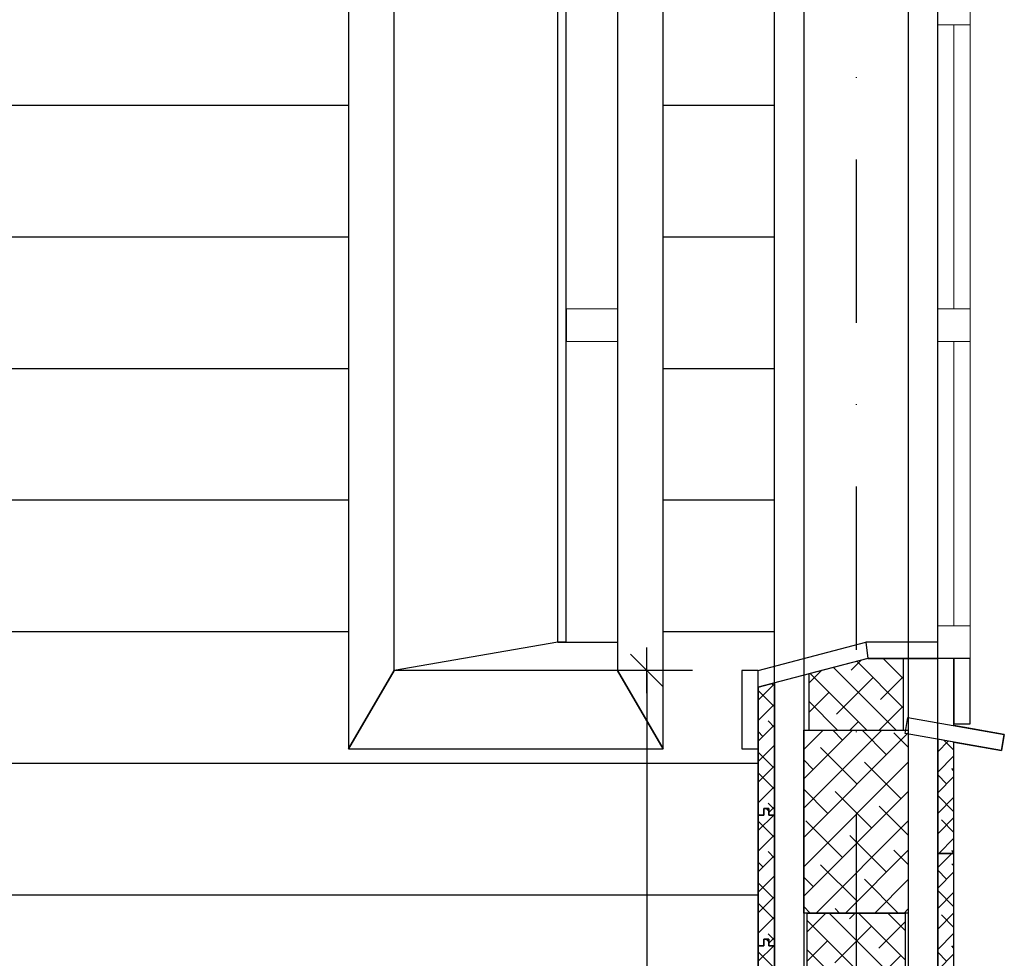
# Model space of a CAD drawing. Header units: centimetres. Extents: x 148485 to 162129, y -6573 to -2118.
# Tile 118 of 167: x 152481 to 152632, y -4604 to -4461. Entities that reach past the tile are written whole.
import ezdxf

# ---------------------------------------------------------------- set-up
doc = ezdxf.new("R2010")
doc.units = ezdxf.units.CM
doc.header["$LTSCALE"] = 0.1
doc.linetypes.add('DASHDOT', pattern=[1, 0.5, -0.25, 0, -0.25])
doc.layers.get('0').update_dxf_attribs({"color": 45})
doc.layers.add('A_stolarka_O', color=4, linetype='Continuous', lineweight=15)
for name, color, linetype in [('A_wymiary_zewn', 4, 'Continuous'), ('hatch_R&F', 4, 'Continuous'), ('osie_R&F', 6, 'DASHDOT'), ('widoki_R&F', 4, 'Continuous'), ('ściany_murowane_R&F', 13, 'Continuous')]:
    doc.layers.add(name, color=color, linetype=linetype)
doc.styles.add('TECH', font='flptechn.ttf')
doc.dimstyles.new('1_50 [cm]', dxfattribs={"dimtxt": 10, "dimasz": 0.5, "dimexe": 0.18, "dimexo": 0.0625, "dimgap": 3, "dimtad": 1, "dimrnd": 0.5, "dimdsep": 46, "dimtxsty": 'TECH', "dimblk1": 'KR', "dimblk2": 'KR', "dimsah": 1, "dimcen": 0.09, "dimse1": 1, "dimse2": 1, "dimclrt": 256, "dimadec": 0, "dimazin": 0, "dimtfac": 1, "dimtofl": 0, "dimtmove": 0, "dimatfit": 3, "dimfxl": 1, "dimtvp": 1, "dimtfill": 1, "dimtfillclr": 256, "dimtolj": 1, "dimtzin": 0, "dimarcsym": 0})

# ---------------------------------------------------------------- blocks, each defined once
blk = doc.blocks.new('KR')
for p, q in [((0, -14), (0, 14)), ((-4.95, -4.95), (4.95, 4.95)), ((-7, 0), (7, 0))]:
    blk.add_line(p, q)
blk = doc.blocks.new('*D516')
at = {"layer": 'A_wymiary_zewn', "color": 0, "lineweight": -2, "transparency": 16777216}
blk.add_line((152577.11, -4560.9), (152577.11, -4737.06), dxfattribs=at)
at = {"layer": 'Defpoints', "color": 0, "transparency": 16777216}
for p in [(152591.67, -4560.4), (152577.11, -4737.56), (152582.67, -4737.56)]:
    blk.add_point(p, dxfattribs=at)
at = {"layer": 'A_wymiary_zewn', "color": 0, "lineweight": -2, "transparency": 16777216, "xscale": 0.5, "yscale": 0.5, "zscale": 0.5}
for p, rotation in [((152577.11, -4560.4), 90), ((152577.11, -4737.56), 270)]:
    blk.add_blockref('KR', p, dxfattribs=dict(at, rotation=rotation))
at = {"layer": 'A_wymiary_zewn', "transparency": 16777216, "insert": (152569.11, -4648.98), "char_height": 10, "attachment_point": 5, "rotation": 90, "style": 'TECH', "bg_fill": 3, "box_fill_scale": 1.1, "bg_fill_color": 256, "bg_fill_true_color": 13158600, "bg_fill_transparency": 0}
blk.add_mtext('\\A1;177', dxfattribs=at)

msp = doc.modelspace()

# ---------------------------------------------------------------- hatches: boundary and pattern name
at = {"layer": 'A_wymiary_zewn', "transparency": 33554483}
h = msp.add_hatch(dxfattribs=at)
h.set_pattern_fill('JIS_WOOD', color=253, scale=28.5, angle=315)
h.set_pattern_definition([(360, (15, 0), (5e-15, 20.1525432), [])])
h.paths.add_polyline_path([(152476.848, -4681.56), (152500.694, -4681.56), (152488.194, -4669.06), (152500.694, -4669.06), (152500.694, -4681.56), (152589.669, -4681.56), (152594.169, -4681.56), (152594.169, -4572.403), (152591.669, -4572.403), (152591.669, -4560.403), (152594.169, -4560.403), (152596.669, -4559.745), (152596.669, -4455.376), (152594.169, -4454.718), (152591.669, -4454.718), (152591.669, -4442.718), (152594.169, -4442.718), (152594.169, -4402.56), (152588.169, -4402.56), (152568.169, -4402.56), (152548.169, -4402.56), (152528.169, -4402.56), (152508.169, -4402.56), (152488.169, -4402.56), (152476.848, -4402.56)])
h.paths.add_polyline_path([(152531.427, -4572.403), (152531.427, -4442.718), (152579.6, -4442.718), (152579.6, -4572.403)], flags=16)
h.paths.add_polyline_path([(152563.473, -4556.06), (152563.473, -4459.06), (152564.731, -4459.06), (152564.731, -4505.06), (152572.617, -4505.06), (152572.617, -4510.06), (152564.731, -4510.06), (152564.731, -4556.06)], flags=0)
at = {"layer": 'hatch_R&F'}
h = msp.add_hatch(dxfattribs=at)
h.set_pattern_fill('ANSI38', color=256, angle=90)
h.set_pattern_definition([(135, (3876.2698, 1693.232), (-2.24506403, -2.24506403), []), (225, (3876.2698, 1693.232), (-2.24506403, -6.73519209), [7.9375, -4.7625])])
h.paths.add_polyline_path([(152601.919, -4560.948), (152601.919, -4569.56), (152616.419, -4569.56), (152616.419, -4558.56), (152610.993, -4558.56)])
h = msp.add_hatch(dxfattribs=at)
h.set_pattern_fill('ANSI38', color=256, scale=0.7, angle=180)
h.set_pattern_definition([(45, (503.9257, 1373.0742), (-1.57154482, 1.57154482), []), (135, (503.9257, 1373.0742), (-4.714634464, 1.57154482), [5.55625, -3.33375])])
h.paths.add_polyline_path([(152594.169, -4582.56), (152594.169, -4562.988), (152596.669, -4562.33), (152596.669, -4582.56), (152595.794, -4582.56), (152595.794, -4581.56), (152595.044, -4581.56), (152595.044, -4582.56)])
h = msp.add_hatch(dxfattribs=at)
h.set_pattern_fill('ANSI38', color=256)
h.set_pattern_definition([(45, (508.4975, 1275.0742), (-2.24506403, 2.24506403), []), (135, (508.4975, 1275.0742), (-6.73519209, 2.24506403), [7.9375, -4.7625])])
h.paths.add_polyline_path([(152617.169, -4597.56), (152601.169, -4597.56), (152601.169, -4569.56), (152617.169, -4569.56)])
h = msp.add_hatch(dxfattribs=at)
h.set_pattern_fill('ANSI38', color=256, scale=0.7, angle=180)
h.set_pattern_definition([(45, (508.4975, 1273.0742), (-1.57154482, 1.57154482), []), (135, (508.4975, 1273.0742), (-4.714634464, 1.57154482), [5.55625, -3.33375])])
h.paths.add_polyline_path([(152621.669, -4588.419), (152624.169, -4588.419), (152624.169, -4571.398), (152621.669, -4570.957)])
h = msp.add_hatch(dxfattribs=at)
h.set_pattern_fill('ANSI38', color=256, scale=0.7, angle=180)
h.set_pattern_definition([(45, (503.9257, 1353.0742), (-1.57154482, 1.57154482), []), (135, (503.9257, 1353.0742), (-4.714634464, 1.57154482), [5.55625, -3.33375])])
h.paths.add_polyline_path([(152594.169, -4602.56), (152594.169, -4582.56), (152595.044, -4582.56), (152595.044, -4581.56), (152595.794, -4581.56), (152595.794, -4582.56), (152596.669, -4582.56), (152596.669, -4602.56), (152595.794, -4602.56), (152595.794, -4601.56), (152595.044, -4601.56), (152595.044, -4602.56)])
h = msp.add_hatch(dxfattribs=at)
h.set_pattern_fill('ANSI38', color=256, scale=0.7, angle=180)
h.set_pattern_definition([(45, (508.4975, 1271.0742), (-1.57154482, 1.57154482), []), (135, (508.4975, 1271.0742), (-4.714634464, 1.57154482), [5.55625, -3.33375])])
h.paths.add_polyline_path([(152621.669, -4606.419), (152624.169, -4606.419), (152624.169, -4588.419), (152621.669, -4588.419)])
h = msp.add_hatch(dxfattribs=at)
h.set_pattern_fill('ANSI38', color=256, angle=90)
h.set_pattern_definition([(135, (3876.0198, 1637.232), (-2.24506403, -2.24506403), []), (225, (3876.0198, 1637.232), (-2.24506403, -6.73519209), [7.9375, -4.7625])])
h.paths.add_polyline_path([(152616.669, -4625.56), (152601.669, -4625.56), (152601.669, -4597.56), (152616.669, -4597.56)])
h = msp.add_hatch(dxfattribs=at)
h.set_pattern_fill('ANSI38', color=256, scale=0.7, angle=180)
h.set_pattern_definition([(45, (503.9257, 1333.0742), (-1.57154482, 1.57154482), []), (135, (503.9257, 1333.0742), (-4.714634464, 1.57154482), [5.55625, -3.33375])])
h.paths.add_polyline_path([(152594.169, -4622.56), (152594.169, -4602.56), (152595.044, -4602.56), (152595.044, -4601.56), (152595.794, -4601.56), (152595.794, -4602.56), (152596.669, -4602.56), (152596.669, -4622.56), (152595.794, -4622.56), (152595.794, -4621.56), (152595.044, -4621.56), (152595.044, -4622.56)])

# ---------------------------------------------------------------- linework, layer by layer
at = {"layer": 'A_stolarka_O'}
for p, q in [((152626.669, -4558.56), (152626.669, -4456.56)), ((152624.169, -4505.06), (152624.169, -4461.56)), ((152624.169, -4510.06), (152624.169, -4553.56))]:
    msp.add_line(p, q, dxfattribs=at)
for points in [[(152621.669, -4461.56), (152626.669, -4461.56), (152626.669, -4456.56), (152621.669, -4456.56)], [(152626.669, -4505.06), (152621.669, -4505.06), (152621.669, -4461.56), (152626.669, -4461.56)], [(152564.815, -4510.06), (152572.617, -4510.06), (152572.617, -4505.06), (152564.815, -4505.06)], [(152621.669, -4510.06), (152626.669, -4510.06), (152626.669, -4505.06), (152621.669, -4505.06)], [(152626.669, -4510.06), (152621.669, -4510.06), (152621.669, -4553.56), (152626.669, -4553.56)], [(152621.669, -4553.56), (152626.669, -4553.56), (152626.669, -4558.56), (152621.669, -4558.56)]]:
    msp.add_lwpolyline(points, close=True, dxfattribs=at)
at = {"layer": 'A_wymiary_zewn'}
for points in [[(152564.731, -4459.06), (152564.731, -4556.06), (152563.473, -4556.06), (152563.473, -4459.06), (152563.473, -4459.06)], [(152563.473, -4556.06), (152538.41, -4560.403)], [(152563.473, -4556.06), (152572.617, -4556.06)], [(152610.669, -4556.06), (152610.993, -4558.56), (152594.169, -4562.988), (152594.169, -4560.403), (152610.669, -4556.06)]]:
    msp.add_lwpolyline(points, dxfattribs=at)
for points in [[(152610.993, -4558.56), (152621.669, -4558.56), (152621.669, -4556.06), (152610.669, -4556.06)], [(152624.169, -4568.56), (152626.669, -4568.56), (152626.669, -4558.56), (152624.169, -4558.56)], [(152591.669, -4572.403), (152594.169, -4572.403), (152594.169, -4560.403), (152591.669, -4560.403)]]:
    msp.add_lwpolyline(points, close=True, dxfattribs=at)
at = {"layer": 'osie_R&F', "ltscale": 500}
msp.add_lwpolyline([(152609.169, -4331.858), (152609.169, -4907.412)], dxfattribs=at)
at = {"layer": 'widoki_R&F'}
for points in [[(152621.669, -4656.419), (152621.669, -4394.56), (152617.169, -4394.56), (152617.169, -4677.56), (152621.669, -4677.56), (152621.669, -4660.957)], [(152531.427, -4572.403), (152538.41, -4560.403), (152538.41, -4454.718), (152531.427, -4442.718), (152531.427, -4572.403)], [(152579.6, -4572.403), (152579.6, -4442.718), (152572.617, -4454.718), (152572.617, -4560.403), (152579.6, -4572.403)]]:
    msp.add_lwpolyline(points, dxfattribs=at)
for points in [[(152601.169, -4682.56), (152596.669, -4682.56), (152596.669, -4402.06), (152601.169, -4402.06)], [(152601.919, -4560.948), (152601.919, -4569.56), (152616.419, -4569.56), (152616.419, -4558.56), (152610.993, -4558.56)], [(152531.427, -4572.403), (152579.6, -4572.403), (152572.617, -4560.403), (152538.41, -4560.403)], [(152594.169, -4582.56), (152594.169, -4562.988), (152594.169, -4562.988), (152594.169, -4562.988), (152596.669, -4562.33), (152596.669, -4562.33), (152596.669, -4562.33), (152596.669, -4582.56), (152595.794, -4582.56), (152595.794, -4581.56), (152595.044, -4581.56), (152595.044, -4582.56)], [(152631.442, -4572.68), (152616.669, -4570.076), (152617.104, -4567.614), (152631.876, -4570.218)], [(152617.169, -4597.56), (152601.169, -4597.56), (152601.169, -4569.56), (152617.169, -4569.56)], [(152621.669, -4588.419), (152624.169, -4588.419), (152624.169, -4571.398), (152621.669, -4570.957)], [(152594.169, -4602.56), (152594.169, -4582.56), (152595.044, -4582.56), (152595.044, -4581.56), (152595.794, -4581.56), (152595.794, -4582.56), (152596.669, -4582.56), (152596.669, -4602.56), (152595.794, -4602.56), (152595.794, -4601.56), (152595.044, -4601.56), (152595.044, -4602.56)], [(152621.669, -4606.419), (152624.169, -4606.419), (152624.169, -4588.419), (152621.669, -4588.419)], [(152616.669, -4625.56), (152601.669, -4625.56), (152601.669, -4597.56), (152616.669, -4597.56)], [(152594.169, -4622.56), (152594.169, -4602.56), (152595.044, -4602.56), (152595.044, -4601.56), (152595.794, -4601.56), (152595.794, -4602.56), (152596.669, -4602.56), (152596.669, -4622.56), (152595.794, -4622.56), (152595.794, -4621.56), (152595.044, -4621.56), (152595.044, -4622.56)]]:
    msp.add_lwpolyline(points, close=True, dxfattribs=at)
at = {"layer": 'ściany_murowane_R&F', "lineweight": -3, "ltscale": 0.5}
msp.add_lwpolyline([(152594.169, -4562.988), (152594.169, -4683.56), (152629.669, -4683.56), (152629.669, -4682.907), (152631.442, -4683.219), (152631.876, -4680.757), (152624.169, -4679.398), (152624.169, -4663.398), (152631.442, -4664.68), (152631.876, -4662.218), (152624.169, -4660.86), (152624.169, -4571.398), (152631.442, -4572.68), (152631.876, -4570.218), (152624.169, -4568.86), (152624.169, -4558.56), (152610.993, -4558.56)], close=True, dxfattribs=at)

# ---------------------------------------------------------------- next in the draw order: dimensions: what is measured, and where the dimension line sits
at = {"layer": 'A_wymiary_zewn'}
dim = msp.add_linear_dim(base=(152577.106, -4737.56), p1=(152591.669, -4560.403), p2=(152582.669, -4737.56), angle=90, dimstyle='1_50 [cm]', dxfattribs=at)
dim.commit()
dim.dimension.update_dxf_attribs({"geometry": '*D516', "text_midpoint": (152569.106, -4648.982)})

doc.saveas('drawing.dxf')
